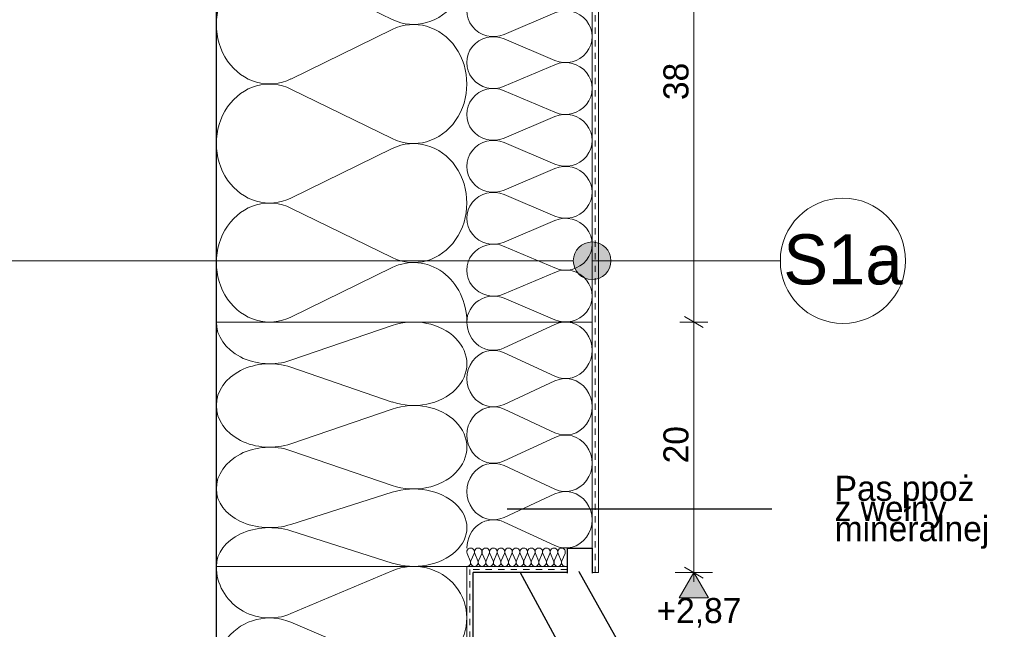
# Model space of a CAD drawing. Extents: x -93487 to -89412, y 100871 to 103816.
# Tile 3 of 15: x -92954 to -92168, y 101448 to 101935. Entities that reach past the tile are written whole.
import ezdxf

# ---------------------------------------------------------------- set-up
doc = ezdxf.new("R2010")
doc.units = 0
doc.header["$MEASUREMENT"] = 0
doc.linetypes.add('Hidden Line', pattern=[10, 5, -5])
for name, color, linetype, lineweight in [('A-Opisy_Nr_Pióra__21', 7, 'Continuous', 13), ('Arch opisy_Nr_Pióra__1', 7, 'Continuous', 25), ('Arch opisy_Nr_Pióra__21', 7, 'Continuous', 13), ('Arch wykończenie_Nr_Pióra__1', 7, 'Continuous', 25), ('Arch wykończenie_Nr_Pióra__21', 7, 'Continuous', 13), ('Arch wykończenie_Nr_Pióra__46', 5, 'Continuous', 13), ('Arch wymiary_Nr_Pióra__21', 7, 'Continuous', 13), ('INWENT.ŚCIANY_Nr_Pióra__1', 7, 'Continuous', 25), ('INWENT.ŚCIANY_Nr_Pióra__21', 7, 'Continuous', 13)]:
    doc.layers.add(name, color=color, linetype=linetype, lineweight=lineweight)
for name, color, linetype in [('Arch ocieplenie', 7, 'Continuous'), ('Arch opisy', 7, 'Continuous'), ('Arch wymiary', 7, 'Continuous')]:
    doc.layers.add(name, color=color, linetype=linetype)
for name, color, linetype, lineweight, true_color in [('Arch ocieplenie_Nr_Pióra__24', 7, 'Continuous', 13, 0x029e21), ('Arch ocieplenie_Nr_Pióra__25', 7, 'Continuous', 15, 0x40a5ff), ('Arch wykończenie_Nr_Pióra__54', 7, 'Continuous', 25, 0xbd8b17)]:
    doc.layers.add(name, color=color, linetype=linetype, lineweight=lineweight, true_color=true_color)
doc.styles.add('GENERATED_STYLE_1', font='txt')
doc.styles.add('GENERATED_STYLE_2', font='txt')
doc.styles.add('GENERATED_STYLE_3', font='txt')
doc.styles.add('GENERATED_STYLE_4', font='txt')
doc.dimstyles.new('GENERATED_STYLE__4', dxfattribs={"dimtxt": 20, "dimasz": 11.4, "dimexe": 0.18, "dimexo": 0, "dimgap": 0.09, "dimtad": 1, "dimdec": 0, "dimlfac": 0.1, "dimzin": 0, "dimdsep": 46, "dimtxsty": 'GENERATED_STYLE_1', "dimblk": 'ARROWHEAD_2', "dimblk1": 'ARROWHEAD_2', "dimblk2": 'ARROWHEAD_2', "dimcen": 0.09, "dimclrd": 7, "dimclre": 7, "dimclrt": 7, "dimazin": 0, "dimtfac": 1, "dimtdec": 4, "dimtmove": 0, "dimatfit": 3, "dimfxl": 0, "dimtolj": 1, "dimtzin": 0, "dimarcsym": 0})
doc.dimstyles.new('GENERATED_STYLE__7', dxfattribs={"dimtxt": 0.18, "dimasz": 27.36, "dimexe": 0.18, "dimexo": 0.0625, "dimgap": 0.09, "dimtad": 0, "dimtih": 1, "dimtoh": 1, "dimdec": 4, "dimzin": 0, "dimdsep": 46, "dimcen": 0.09, "dimadec": 0, "dimazin": 0, "dimtfac": 1, "dimtdec": 4, "dimtmove": 0, "dimatfit": 3, "dimldrblk": 'ARROWHEAD_5', "dimfxl": 0, "dimtolj": 1, "dimtzin": 0, "dimarcsym": 0})

# ---------------------------------------------------------------- blocks, each defined once
blk = doc.blocks.new('Izolacja cieplna 14_1', base_point=(-92796.85, 100921.39))
at = {"layer": 'Arch ocieplenie_Nr_Pióra__25', "linetype": 'Continuous'}
for p, q in [((-92737.25, 101460.5), (-92656.44, 101494.78)), ((-92656.44, 101419.3), (-92737.25, 101453.58)), ((-92737.25, 101378.1), (-92656.44, 101412.38)), ((-92656.44, 101336.89), (-92737.25, 101371.17)), ((-92737.25, 101295.69), (-92656.44, 101329.97)), ((-92656.44, 101254.49), (-92737.25, 101288.77)), ((-92737.25, 101213.28), (-92656.44, 101247.56)), ((-92656.44, 101172.08), (-92737.25, 101206.36)), ((-92737.25, 101130.87), (-92656.44, 101165.15)), ((-92656.44, 101089.67), (-92737.25, 101123.95)), ((-92737.25, 101048.47), (-92656.44, 101082.75)), ((-92656.44, 101007.26), (-92737.25, 101041.54)), ((-92737.25, 100966.06), (-92656.44, 101000.34)), ((-92656.44, 100924.85), (-92737.25, 100959.14))]:
    blk.add_line(p, q, dxfattribs=at)
for centre, start_param, end_param in [((-92639.38, 101457.04), 1.158003, 5.125183), ((-92754.31, 101498.25), 0, 1.983589), ((-92754.31, 101415.84), 4.299595, 8.266774), ((-92639.38, 101374.63), 1.158003, 5.125183), ((-92754.31, 101333.43), 4.299595, 8.266774), ((-92639.38, 101292.23), 1.158003, 5.125183), ((-92754.31, 101251.02), 4.299595, 8.266774), ((-92639.38, 101209.82), 1.158003, 5.125183), ((-92754.31, 101168.61), 4.299595, 8.266774), ((-92639.38, 101127.41), 1.158003, 5.125183), ((-92754.31, 101086.21), 4.299595, 8.266774), ((-92639.38, 101045), 1.158003, 5.125183), ((-92754.31, 101003.8), 4.299595, 8.266774), ((-92639.38, 100962.6), 1.158003, 5.125183), ((-92754.31, 100921.39), 4.299596, 6.283185)]:
    blk.add_ellipse(centre, major_axis=(-42.53, 0), ratio=0.968689, start_param=start_param, end_param=end_param, dxfattribs=at)
blk = doc.blocks.new('Izolacja cieplna 14_2', base_point=(-92596.85, 101693.25))
at = {"layer": 'Arch ocieplenie_Nr_Pióra__25', "linetype": 'Continuous'}
for p, q in [((-92656.44, 102029.76), (-92737.25, 102069.29)), ((-92737.25, 101982.26), (-92656.44, 102021.78)), ((-92656.44, 101934.76), (-92737.25, 101974.28)), ((-92737.25, 101887.25), (-92656.44, 101926.78)), ((-92656.44, 101839.75), (-92737.25, 101879.27)), ((-92737.25, 101792.24), (-92656.44, 101831.77)), ((-92656.44, 101744.74), (-92737.25, 101784.26)), ((-92737.25, 101697.24), (-92656.44, 101736.76))]:
    blk.add_line(p, q, dxfattribs=at)
for centre, start_param, end_param in [((-92754.31, 102025.77), 5.870392, 9.837571), ((-92639.38, 102073.28), 2.7288, 4.712389), ((-92639.38, 101978.27), 2.7288, 6.695979), ((-92754.31, 101930.77), 5.870392, 9.837571), ((-92639.38, 101883.26), 2.7288, 6.695979), ((-92754.31, 101835.76), 5.870392, 9.837571), ((-92639.38, 101788.25), 2.7288, 6.695979), ((-92754.31, 101740.75), 5.870392, 9.837571), ((-92639.38, 101693.25), 4.712389, 6.695979)]:
    blk.add_ellipse(centre, major_axis=(0, 47.5), ratio=0.895413, start_param=start_param, end_param=end_param, dxfattribs=at)
blk = doc.blocks.new('Izolacja cieplna 14_3', base_point=(-92596.85, 101693.25))
at = {"layer": 'Arch ocieplenie_Nr_Pióra__25', "linetype": 'Continuous'}
for p, q in [((-92567.05, 102254.27), (-92526.64, 102271.51)), ((-92526.64, 102233.56), (-92567.05, 102250.79)), ((-92567.05, 102212.84), (-92526.64, 102230.08)), ((-92526.64, 102192.13), (-92567.05, 102209.36)), ((-92567.05, 102171.41), (-92526.64, 102188.65)), ((-92526.64, 102150.7), (-92567.05, 102167.94)), ((-92567.05, 102129.99), (-92526.64, 102147.22)), ((-92526.64, 102109.27), (-92567.05, 102126.51)), ((-92567.05, 102088.56), (-92526.64, 102105.79)), ((-92526.64, 102067.84), (-92567.05, 102085.08)), ((-92567.05, 102047.13), (-92526.64, 102064.36)), ((-92526.64, 102026.42), (-92567.05, 102043.65)), ((-92567.05, 102005.7), (-92526.64, 102022.93)), ((-92526.64, 101984.99), (-92567.05, 102002.22)), ((-92567.05, 101964.27), (-92526.64, 101981.51)), ((-92526.64, 101943.56), (-92567.05, 101960.79)), ((-92567.05, 101922.84), (-92526.64, 101940.08)), ((-92526.64, 101902.13), (-92567.05, 101919.36)), ((-92567.05, 101881.41), (-92526.64, 101898.65)), ((-92526.64, 101860.7), (-92567.05, 101877.94)), ((-92567.05, 101839.99), (-92526.64, 101857.22)), ((-92526.64, 101819.27), (-92567.05, 101836.51)), ((-92567.05, 101798.56), (-92526.64, 101815.79)), ((-92526.64, 101777.84), (-92567.05, 101795.08)), ((-92567.05, 101757.13), (-92526.64, 101774.36)), ((-92526.64, 101736.42), (-92567.05, 101753.65)), ((-92567.05, 101715.7), (-92526.64, 101732.93)), ((-92526.64, 101694.99), (-92567.05, 101712.22))]:
    blk.add_line(p, q, dxfattribs=at)
for centre, start_param, end_param in [((-92575.58, 102273.25), 0, 1.983589), ((-92518.11, 102252.53), 1.158003, 5.125183), ((-92575.58, 102231.82), 4.299595, 8.266774), ((-92518.11, 102211.1), 1.158003, 5.125183), ((-92575.58, 102190.39), 4.299595, 8.266774), ((-92518.11, 102169.68), 1.158003, 5.125183), ((-92575.58, 102148.96), 4.299595, 8.266774), ((-92518.11, 102128.25), 1.158003, 5.125183), ((-92575.58, 102107.53), 4.299595, 8.266774), ((-92518.11, 102086.82), 1.158003, 5.125183), ((-92575.58, 102066.1), 4.299595, 8.266774), ((-92518.11, 102045.39), 1.158003, 5.125183), ((-92575.58, 102024.67), 4.299595, 8.266774), ((-92518.11, 102003.96), 1.158003, 5.125183), ((-92575.58, 101983.25), 4.299595, 8.266774), ((-92518.11, 101962.53), 1.158003, 5.125183), ((-92575.58, 101941.82), 4.299595, 8.266774), ((-92518.11, 101921.1), 1.158003, 5.125183), ((-92575.58, 101900.39), 4.299595, 8.266774), ((-92518.11, 101879.68), 1.158003, 5.125183), ((-92575.58, 101858.96), 4.299595, 8.266774), ((-92518.11, 101838.25), 1.158003, 5.125183), ((-92575.58, 101817.53), 4.299595, 8.266774), ((-92518.11, 101796.82), 1.158003, 5.125183), ((-92575.58, 101776.1), 4.299595, 8.266774), ((-92518.11, 101755.39), 1.158003, 5.125183), ((-92575.58, 101734.67), 4.299595, 8.266774), ((-92518.11, 101713.96), 1.158003, 5.125183), ((-92575.58, 101693.25), 4.299596, 6.283185)]:
    blk.add_ellipse(centre, major_axis=(-21.27, 0), ratio=0.973956, start_param=start_param, end_param=end_param, dxfattribs=at)
blk = doc.blocks.new('Izolacja cieplna 14_8', base_point=(-92796.84, 101626.65))
at = {"layer": 'Arch ocieplenie_Nr_Pióra__24', "linetype": 'Continuous'}
for p, q in [((-92737.24, 101662.74), (-92656.44, 101690.45)), ((-92656.44, 101629.44), (-92737.24, 101657.15))]:
    blk.add_line(p, q, dxfattribs=at)
for centre, start_param, end_param in [((-92754.31, 101693.25), 0, 1.983589), ((-92639.37, 101659.95), 1.158003, 5.125183), ((-92754.31, 101626.65), 4.299596, 6.283185)]:
    blk.add_ellipse(centre, major_axis=(-42.53, 0), ratio=0.782873, start_param=start_param, end_param=end_param, dxfattribs=at)
blk = doc.blocks.new('Izolacja cieplna 14_9', base_point=(-92796.84, 101560.05))
at = {"layer": 'Arch ocieplenie_Nr_Pióra__24', "linetype": 'Continuous'}
for p, q in [((-92737.24, 101596.14), (-92656.44, 101623.85)), ((-92656.44, 101562.84), (-92737.24, 101590.55))]:
    blk.add_line(p, q, dxfattribs=at)
for centre, start_param, end_param in [((-92754.31, 101626.65), 0, 1.983589), ((-92639.37, 101593.35), 1.158003, 5.125183), ((-92754.31, 101560.05), 4.299596, 6.283185)]:
    blk.add_ellipse(centre, major_axis=(-42.53, 0), ratio=0.782873, start_param=start_param, end_param=end_param, dxfattribs=at)
blk = doc.blocks.new('Izolacja cieplna 14_10', base_point=(-92796.84, 101498.25))
at = {"layer": 'Arch ocieplenie_Nr_Pióra__24', "linetype": 'Continuous'}
for p, q in [((-92737.24, 101531.74), (-92656.44, 101557.45)), ((-92656.44, 101500.84), (-92737.24, 101526.55))]:
    blk.add_line(p, q, dxfattribs=at)
for centre, start_param, end_param in [((-92754.31, 101560.05), 0, 1.983589), ((-92639.37, 101529.15), 1.158003, 5.125183), ((-92754.31, 101498.25), 4.299596, 6.283185)]:
    blk.add_ellipse(centre, major_axis=(-42.53, 0), ratio=0.72645, start_param=start_param, end_param=end_param, dxfattribs=at)
blk = doc.blocks.new('Izolacja cieplna 14_11', base_point=(-92596.84, 101512.89))
at = {"layer": 'Arch ocieplenie_Nr_Pióra__24', "linetype": 'Continuous'}
for p, q in [((-92567.04, 101672.6), (-92526.64, 101691.35)), ((-92526.64, 101650.05), (-92567.04, 101668.81)), ((-92567.04, 101627.51), (-92526.64, 101646.26)), ((-92526.64, 101604.96), (-92567.04, 101623.72)), ((-92567.04, 101582.42), (-92526.64, 101601.17)), ((-92526.64, 101559.87), (-92567.04, 101578.63)), ((-92567.04, 101537.33), (-92526.64, 101556.09)), ((-92526.64, 101514.78), (-92567.04, 101533.54))]:
    blk.add_line(p, q, dxfattribs=at)
for centre, start_param, end_param in [((-92575.57, 101693.25), 1.570796, 3.554385), ((-92518.11, 101670.7), 2.728799, 6.695979), ((-92575.57, 101648.16), 5.870392, 9.837571), ((-92518.11, 101625.61), 2.728799, 6.695979), ((-92575.57, 101603.07), 5.870392, 9.837571), ((-92518.11, 101580.52), 2.728799, 6.695979), ((-92575.57, 101557.98), 5.870392, 9.837571), ((-92518.11, 101535.43), 2.728799, 6.695979), ((-92575.57, 101512.89), 5.870392, 7.853982)]:
    blk.add_ellipse(centre, major_axis=(0, 22.54), ratio=0.943333, start_param=start_param, end_param=end_param, dxfattribs=at)
blk = doc.blocks.new('Izolacja cieplna 14_12', base_point=(-92518.2, 101498.25))
at = {"layer": 'Arch ocieplenie_Nr_Pióra__24', "linetype": 'Continuous'}
for p, q in [((-92594.07, 101502.61), (-92596.59, 101508.53)), ((-92591.05, 101508.53), (-92593.56, 101502.61)), ((-92588.02, 101502.61), (-92590.54, 101508.53)), ((-92585, 101508.53), (-92587.51, 101502.61)), ((-92581.97, 101502.61), (-92584.49, 101508.53)), ((-92578.95, 101508.53), (-92581.46, 101502.61)), ((-92575.92, 101502.61), (-92578.44, 101508.53)), ((-92572.9, 101508.53), (-92575.41, 101502.61)), ((-92569.87, 101502.61), (-92572.39, 101508.53)), ((-92566.85, 101508.53), (-92569.37, 101502.61)), ((-92563.82, 101502.61), (-92566.34, 101508.53)), ((-92560.8, 101508.53), (-92563.32, 101502.61)), ((-92557.78, 101502.61), (-92560.29, 101508.53)), ((-92554.75, 101508.53), (-92557.27, 101502.61)), ((-92551.73, 101502.61), (-92554.24, 101508.53)), ((-92548.7, 101508.53), (-92551.22, 101502.61)), ((-92545.68, 101502.61), (-92548.19, 101508.53)), ((-92542.65, 101508.53), (-92545.17, 101502.61)), ((-92539.63, 101502.61), (-92542.14, 101508.53)), ((-92536.6, 101508.53), (-92539.12, 101502.61)), ((-92533.58, 101502.61), (-92536.1, 101508.53)), ((-92530.55, 101508.53), (-92533.07, 101502.61)), ((-92527.53, 101502.61), (-92530.05, 101508.53)), ((-92524.5, 101508.53), (-92527.02, 101502.61)), ((-92521.48, 101502.61), (-92524, 101508.53)), ((-92518.46, 101508.53), (-92520.97, 101502.61))]:
    blk.add_line(p, q, dxfattribs=at)
for centre, start_param, end_param in [((-92593.82, 101509.78), 1.158003, 5.125183), ((-92587.77, 101509.78), 1.158003, 5.125183), ((-92581.72, 101509.78), 1.158003, 5.125183), ((-92575.67, 101509.78), 1.158003, 5.125183), ((-92569.62, 101509.78), 1.158003, 5.125183), ((-92563.57, 101509.78), 1.158003, 5.125183), ((-92557.52, 101509.78), 1.158003, 5.125183), ((-92551.47, 101509.78), 1.158003, 5.125183), ((-92545.42, 101509.78), 1.158003, 5.125183), ((-92539.37, 101509.78), 1.158003, 5.125183), ((-92533.32, 101509.78), 1.158003, 5.125183), ((-92527.28, 101509.78), 1.158003, 5.125183), ((-92521.23, 101509.78), 1.158003, 5.125183), ((-92596.84, 101501.36), 0, 1.983589), ((-92590.79, 101501.36), 4.299595, 8.266774), ((-92584.74, 101501.36), 4.299595, 8.266774), ((-92578.69, 101501.36), 4.299595, 8.266774), ((-92572.64, 101501.36), 4.299595, 8.266774), ((-92566.6, 101501.36), 4.299595, 8.266774), ((-92560.55, 101501.36), 4.299595, 8.266774), ((-92554.5, 101501.36), 4.299595, 8.266774), ((-92548.45, 101501.36), 4.299595, 8.266774), ((-92542.4, 101501.36), 4.299595, 8.266774), ((-92536.35, 101501.36), 4.299595, 8.266774), ((-92530.3, 101501.36), 4.299595, 8.266774), ((-92524.25, 101501.36), 4.299595, 8.266774), ((-92518.2, 101501.36), 4.299596, 6.283185)]:
    blk.add_ellipse(centre, major_axis=(0, -3.11), ratio=0.971169, start_param=start_param, end_param=end_param, dxfattribs=at)
blk = doc.blocks.new('Linia_5', base_point=(-92496.84, 101742.18))
at = {"layer": 'Arch opisy_Nr_Pióra__21', "linetype": 'Continuous'}
blk.add_line((-92496.84, 101742.18), (-92346.56, 101742.18), dxfattribs=at)
blk.add_circle((-92296.56, 101742.18), 50, dxfattribs=at)
blk = doc.blocks.new('Linia_6', base_point=(-93216.84, 101742.18))
at = {"layer": 'Arch opisy_Nr_Pióra__21', "linetype": 'Continuous'}
for points in [[(-93201.84, 101742.18), (-93202.98, 101747.92), (-93206.24, 101752.79), (-93211.1, 101756.04), (-93216.84, 101757.18), (-93222.58, 101756.04), (-93227.45, 101752.79), (-93230.7, 101747.92), (-93231.84, 101742.18), (-93230.7, 101736.44), (-93227.45, 101731.57), (-93222.58, 101728.32), (-93216.84, 101727.18), (-93211.1, 101728.32), (-93206.24, 101731.57), (-93202.98, 101736.44)], [(-92481.84, 101742.18), (-92482.99, 101747.92), (-92486.24, 101752.79), (-92491.1, 101756.04), (-92496.84, 101757.18), (-92502.58, 101756.04), (-92507.45, 101752.79), (-92510.7, 101747.92), (-92511.84, 101742.18), (-92510.7, 101736.44), (-92507.45, 101731.57), (-92502.58, 101728.32), (-92496.84, 101727.18), (-92491.1, 101728.32), (-92486.24, 101731.57), (-92482.99, 101736.44)]]:
    blk.add_hatch(color=256, dxfattribs=at).paths.add_polyline_path(points, flags=0)
blk.add_line((-93201.84, 101742.18), (-92511.84, 101742.18), dxfattribs=at)
for centre in [(-93216.84, 101742.18), (-92496.84, 101742.18)]:
    blk.add_circle(centre, 15, dxfattribs=at)
blk = doc.blocks.new('Wymiary_1', base_point=(-92415.63, 101493.25))
at = {"layer": 'Arch wymiary_Nr_Pióra__21', "linetype": 'Continuous'}
blk.add_hatch(color=256, dxfattribs=at).paths.add_polyline_path([(-92415.63, 101493.25), (-92427.23, 101473.25), (-92404.03, 101473.25)], flags=0)
for p, q in [((-92415.63, 101493.25), (-92430.63, 101493.25)), ((-92415.63, 101493.25), (-92427.23, 101473.25)), ((-92415.63, 101493.25), (-92400.63, 101493.25)), ((-92404.03, 101473.25), (-92415.63, 101493.25)), ((-92427.23, 101473.25), (-92404.03, 101473.25))]:
    blk.add_line(p, q, dxfattribs=at)
at = {"layer": 'Arch wymiary_Nr_Pióra__21', "insert": (-92445.37, 101449.25), "char_height": 20, "attachment_point": 7, "style": 'GENERATED_STYLE_1'}
blk.add_mtext('{+2,87}', dxfattribs=at)
blk = doc.blocks.new('*D96')
at = {"layer": 'Arch wymiary_Nr_Pióra__21', "linetype": 'Continuous'}
for p, q in [((-92423.13, 101697.58), (-92408.13, 101688.92)), ((-92404.38, 101693.25), (-92426.88, 101693.25)), ((-92415.63, 101493.25), (-92415.63, 101693.25)), ((-92404.38, 101493.25), (-92426.88, 101493.25)), ((-92423.13, 101497.58), (-92408.13, 101488.92)), ((-92415.63, 101485.91), (-92415.63, 101493.25))]:
    blk.add_line(p, q, dxfattribs=at)
at = {"layer": 'Arch wymiary_Nr_Pióra__21', "char_height": 20, "attachment_point": 7, "rotation": 90}
for s, insert, style in [('{3\\A1{\\H0.7x;\\S5^  ;}}', (-92425.76, 102305.14), 'GENERATED_STYLE_2'), ('{2\\A1{\\H0.7x;\\S5^  ;}}', (-92425.87, 102247.7), 'GENERATED_STYLE_2'), ('{20}', (-92419.63, 102149.85), 'GENERATED_STYLE_1'), ('{38}', (-92419.63, 101870.46), 'GENERATED_STYLE_1'), ('{20}', (-92419.63, 101580.45), 'GENERATED_STYLE_1')]:
    blk.add_mtext(s, dxfattribs=dict(at, insert=insert, style=style))
blk = doc.blocks.new('ARROWHEAD_2')
at = {"color": 0, "linetype": 'Continuous', "lineweight": 0}
for p, q in [((0, 0), (-1, 0)), ((-0.378, -0.655), (0.378, 0.655))]:
    blk.add_line(p, q, dxfattribs=at)
blk = doc.blocks.new('*D97')
at = {"layer": 'Arch wymiary_Nr_Pióra__21', "linetype": 'Continuous'}
for p, q in [((-92423.13, 102077.61), (-92408.13, 102068.95)), ((-92404.38, 102073.28), (-92426.88, 102073.28)), ((-92415.63, 101693.25), (-92415.63, 102073.28)), ((-92423.13, 101697.58), (-92408.13, 101688.92)), ((-92404.38, 101693.25), (-92426.88, 101693.25))]:
    blk.add_line(p, q, dxfattribs=at)
at = {"layer": 'Arch wymiary_Nr_Pióra__21', "char_height": 20, "attachment_point": 7, "rotation": 90}
for s, insert, style in [('{3\\A1{\\H0.7x;\\S5^  ;}}', (-92425.76, 102305.14), 'GENERATED_STYLE_2'), ('{2\\A1{\\H0.7x;\\S5^  ;}}', (-92425.87, 102247.7), 'GENERATED_STYLE_2'), ('{20}', (-92419.63, 102149.85), 'GENERATED_STYLE_1'), ('{38}', (-92419.63, 101870.46), 'GENERATED_STYLE_1'), ('{20}', (-92419.63, 101580.45), 'GENERATED_STYLE_1')]:
    blk.add_mtext(s, dxfattribs=dict(at, insert=insert, style=style))
blk = doc.blocks.new('*D98')
at = {"layer": 'Arch wymiary_Nr_Pióra__21', "linetype": 'Continuous'}
for p, q in [((-92404.38, 102273.28), (-92426.88, 102273.28)), ((-92423.13, 102277.61), (-92408.13, 102268.95)), ((-92415.63, 102073.28), (-92415.63, 102273.28)), ((-92423.13, 102077.61), (-92408.13, 102068.95)), ((-92404.38, 102073.28), (-92426.88, 102073.28))]:
    blk.add_line(p, q, dxfattribs=at)
at = {"layer": 'Arch wymiary_Nr_Pióra__21', "char_height": 20, "attachment_point": 7, "rotation": 90}
for s, insert, style in [('{3\\A1{\\H0.7x;\\S5^  ;}}', (-92425.76, 102305.14), 'GENERATED_STYLE_2'), ('{2\\A1{\\H0.7x;\\S5^  ;}}', (-92425.87, 102247.7), 'GENERATED_STYLE_2'), ('{20}', (-92419.63, 102149.85), 'GENERATED_STYLE_1'), ('{38}', (-92419.63, 101870.46), 'GENERATED_STYLE_1'), ('{20}', (-92419.63, 101580.45), 'GENERATED_STYLE_1')]:
    blk.add_mtext(s, dxfattribs=dict(at, insert=insert, style=style))
blk = doc.blocks.new('*D99')
at = {"layer": 'Arch wymiary_Nr_Pióra__21', "linetype": 'Continuous'}
for p, q in [((-92423.13, 102302.61), (-92408.13, 102293.95)), ((-92404.38, 102298.28), (-92426.88, 102298.28)), ((-92415.63, 102273.28), (-92415.63, 102298.28)), ((-92404.38, 102273.28), (-92426.88, 102273.28)), ((-92423.13, 102277.61), (-92408.13, 102268.95))]:
    blk.add_line(p, q, dxfattribs=at)
at = {"layer": 'Arch wymiary_Nr_Pióra__21', "char_height": 20, "attachment_point": 7, "rotation": 90}
for s, insert, style in [('{3\\A1{\\H0.7x;\\S5^  ;}}', (-92425.76, 102305.14), 'GENERATED_STYLE_2'), ('{2\\A1{\\H0.7x;\\S5^  ;}}', (-92425.87, 102247.7), 'GENERATED_STYLE_2'), ('{20}', (-92419.63, 102149.85), 'GENERATED_STYLE_1'), ('{38}', (-92419.63, 101870.46), 'GENERATED_STYLE_1'), ('{20}', (-92419.63, 101580.45), 'GENERATED_STYLE_1')]:
    blk.add_mtext(s, dxfattribs=dict(at, insert=insert, style=style))
blk = doc.blocks.new('*D100')
at = {"layer": 'Arch wymiary_Nr_Pióra__21', "linetype": 'Continuous'}
for p, q in [((-92408.13, 102328.92), (-92423.13, 102337.58)), ((-92415.63, 102333.25), (-92415.63, 102340.58)), ((-92404.38, 102333.25), (-92426.88, 102333.25)), ((-92415.63, 102298.28), (-92415.63, 102333.25)), ((-92423.13, 102302.61), (-92408.13, 102293.95)), ((-92404.38, 102298.28), (-92426.88, 102298.28))]:
    blk.add_line(p, q, dxfattribs=at)
at = {"layer": 'Arch wymiary_Nr_Pióra__21', "char_height": 20, "attachment_point": 7, "rotation": 90}
for s, insert, style in [('{3\\A1{\\H0.7x;\\S5^  ;}}', (-92425.76, 102305.14), 'GENERATED_STYLE_2'), ('{2\\A1{\\H0.7x;\\S5^  ;}}', (-92425.87, 102247.7), 'GENERATED_STYLE_2'), ('{20}', (-92419.63, 102149.85), 'GENERATED_STYLE_1'), ('{38}', (-92419.63, 101870.46), 'GENERATED_STYLE_1'), ('{20}', (-92419.63, 101580.45), 'GENERATED_STYLE_1')]:
    blk.add_mtext(s, dxfattribs=dict(at, insert=insert, style=style))
blk = doc.blocks.new('ARROWHEAD_5')
at = {"color": 0, "linetype": 'Continuous', "lineweight": 0}
blk.add_line((0, 0), (-1, 0), dxfattribs=at)
blk.add_solid([(-1, 0.2679), (0, 0), (-1, -0.2679), (-1, 0.2679)], dxfattribs=at)

msp = doc.modelspace()

# ---------------------------------------------------------------- linework, layer by layer
at = {"layer": 'Arch wykończenie_Nr_Pióra__1', "linetype": 'Continuous'}
for p, q in [((-92516.84, 101512.89), (-92496.84, 101512.89)), ((-92516.84, 101512.89), (-92516.84, 101492.89)), ((-92496.84, 101512.89), (-92496.84, 101492.89))]:
    msp.add_line(p, q, dxfattribs=at)
at = {"layer": 'Arch wykończenie_Nr_Pióra__21', "linetype": 'Continuous'}
for q in [(-92491.84, 102314.76), (-92496.84, 101493.25)]:
    msp.add_line((-92491.84, 101493.25), q, dxfattribs=at)
at = {"layer": 'Arch wykończenie_Nr_Pióra__46', "linetype": 'Continuous'}
for p, q in [((-92496.84, 101512.89), (-92496.84, 102315.07)), ((-92496.84, 101693.25), (-92796.84, 101693.25)), ((-92516.84, 101498.25), (-92796.84, 101498.25)), ((-92596.84, 100921.39), (-92596.84, 101498.25))]:
    msp.add_line(p, q, dxfattribs=at)
at = {"layer": 'Arch wykończenie_Nr_Pióra__54', "linetype": 'Continuous'}
for p in [(-92516.84, 101493.25), (-92591.84, 100921.39)]:
    msp.add_line(p, (-92591.84, 101493.25), dxfattribs=at)
at = {"layer": 'INWENT.ŚCIANY_Nr_Pióra__1', "linetype": 'Continuous'}
msp.add_line((-92796.84, 100921.39), (-92796.84, 102298.25), dxfattribs=at)
at = {"layer": 'INWENT.ŚCIANY_Nr_Pióra__21', "linetype": 'Hidden Line'}
for p, q in [((-92494.34, 101493.25), (-92494.34, 102314.91)), ((-92516.84, 101495.75), (-92594.34, 101495.75)), ((-92594.34, 100921.39), (-92594.34, 101495.75))]:
    msp.add_line(p, q, dxfattribs=at)

# ---------------------------------------------------------------- block references
at = {"layer": 'Arch ocieplenie', "color": 104, "linetype": 'Continuous', "lineweight": 20, "true_color": 0x029e21}
for name, p in [('Izolacja cieplna 14_3', (-92596.85, 101693.25)), ('Izolacja cieplna 14_2', (-92596.85, 101693.25)), ('Izolacja cieplna 14_8', (-92796.84, 101626.65)), ('Izolacja cieplna 14_11', (-92596.84, 101512.89)), ('Izolacja cieplna 14_9', (-92796.84, 101560.05)), ('Izolacja cieplna 14_10', (-92796.84, 101498.25)), ('Izolacja cieplna 14_12', (-92518.2, 101498.25)), ('Izolacja cieplna 14_1', (-92796.85, 100921.39))]:
    msp.add_blockref(name, p, dxfattribs=at)
at = {"layer": 'Arch opisy', "linetype": 'Continuous'}
for name, p in [('Linia_5', (-92496.84, 101742.18)), ('Linia_6', (-93216.84, 101742.18))]:
    msp.add_blockref(name, p, dxfattribs=at)
at = {"layer": 'Arch wymiary', "linetype": 'Continuous'}
msp.add_blockref('Wymiary_1', (-92415.63, 101493.25), dxfattribs=at)

# ---------------------------------------------------------------- texts
at = {"layer": 'A-Opisy_Nr_Pióra__21', "linetype": 'Continuous', "insert": (-92303.16, 101541.42), "char_height": 20, "width": 189.742, "attachment_point": 4, "line_spacing_factor": 0.483435, "style": 'GENERATED_STYLE_3'}
msp.add_mtext('{Pas ppoż\\Pz wełny mineralnej}', dxfattribs=at)
at = {"layer": 'Arch opisy_Nr_Pióra__1', "linetype": 'Continuous', "insert": (-92296.56, 101763.29), "char_height": 40, "attachment_point": 2, "style": 'GENERATED_STYLE_4'}
msp.add_mtext('{S1a}', dxfattribs=at)

# ---------------------------------------------------------------- dimensions: what is measured, and where the dimension line sits
at = {"layer": 'Arch wymiary', "linetype": 'Continuous'}
for base, p1, p2, picture, middle in [((-92415.63, 101493.25), (-92546.85, 101693.25), (-92796.84, 102073.28), '*D97', (-92429.63, 101885.64)), ((-92415.63, 101493.25), (-92796.84, 102073.28), (-92545.03, 102273.28), '*D98', (-92429.63, 102165.03)), ((-92415.63, 101493.25), (-92491.84, 101493.25), (-92546.85, 101693.25), '*D96', (-92429.63, 101595.62)), ((-92415.62761, 101493.24689), (-92545.02567, 102273.27828), (-92545.02567, 102298.27827), '*D99', (-92429.62761, 102275.30668)), ((-92415.63, 101493.25), (-92545.03, 102298.28), (-92439.45, 102333.25), '*D100', (-92429.63, 102332.75))]:
    dim = msp.add_linear_dim(base=base, p1=p1, p2=p2, angle=90, dimstyle='GENERATED_STYLE__4', dxfattribs=at)
    dim.commit()
    dim.dimension.update_dxf_attribs({"geometry": picture, "text_midpoint": middle})

# ---------------------------------------------------------------- leaders
at = {"layer": 'A-Opisy_Nr_Pióra__21', "linetype": 'Continuous', "annotation_type": 0, "has_hookline": 1, "hookline_direction": 1}
for points, text_width in [([(-92564.6, 101544.28), (-92353.29, 101544.28)], 147.62), ([(-92554.34, 101493.25), (-92413.72, 101235.08), (-92394.14, 101235.08)], 407.62), ([(-92507.41, 101494.14), (-92429.26, 101354.52), (-92198.03, 101354.52)], 201.9)]:
    msp.add_leader(points, dimstyle='GENERATED_STYLE__7', dxfattribs=dict(at, text_width=text_width))

doc.saveas('drawing.dxf')
